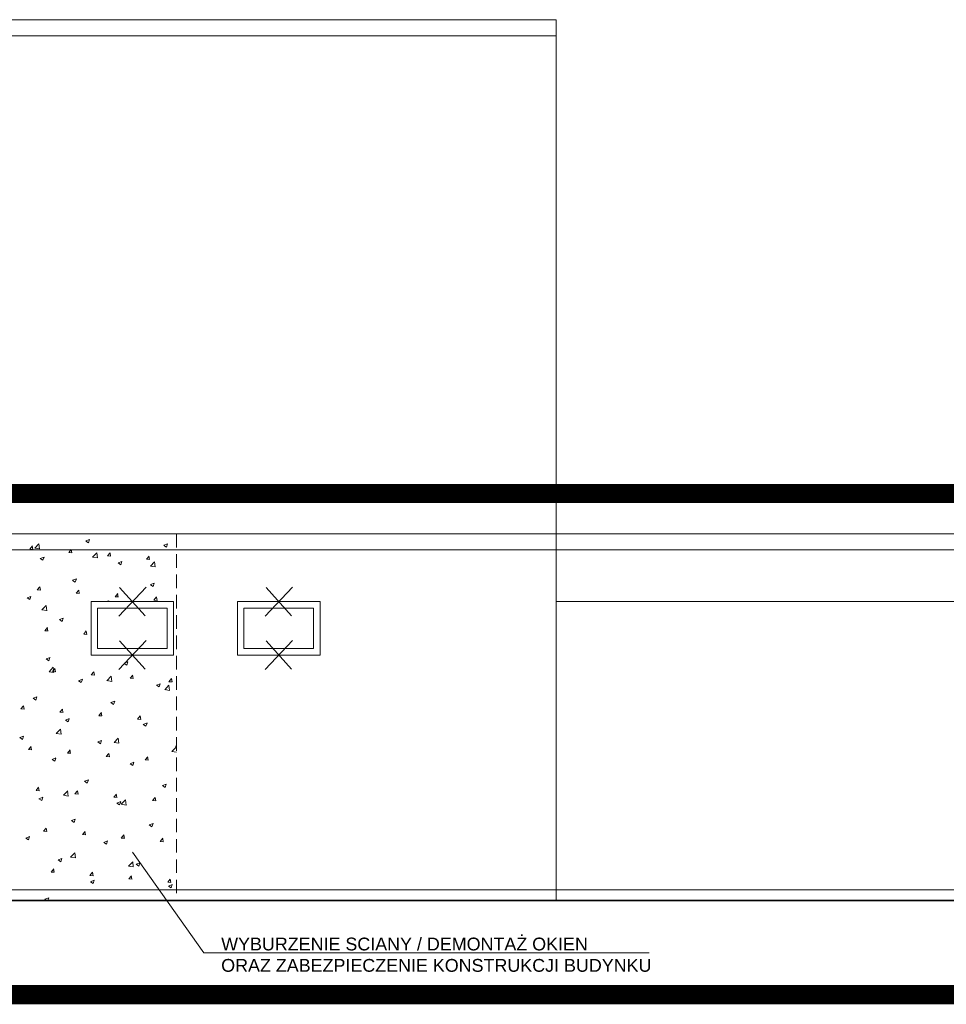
# Model space of a CAD drawing. Header units: millimetres. Extents: x 14577 to 21277, y 19393 to 25333.
# Tile 17 of 19: x 19166 to 20035, y 22814 to 23737. Entities that reach past the tile are written whole.
import ezdxf

# ---------------------------------------------------------------- set-up
doc = ezdxf.new("R2010")
doc.units = ezdxf.units.MM
for name, pattern in [('ACAD_ISO02W100', [15, 12, -3]), ('DASHED', [19.05, 12.7, -6.35]), ('DASHED2', [0.375, 0.25, -0.125])]:
    doc.linetypes.add(name, pattern=pattern)
for name, color, linetype, lineweight in [('DEMONTARZE', 86, 'Continuous', 18), ('SQ_Opisy', 7, 'Continuous', 18), ('SQ_PROJ.Ściany', 7, 'Continuous', 35), ('SQ_Wyburzenia', 94, 'Continuous', 18), ('SQ_ZAKRES_OPRACOWANIA', 7, 'ACAD_ISO02W100', 20)]:
    doc.layers.add(name, color=color, linetype=linetype, lineweight=lineweight)
doc.layers.add('SQ_ELEWACJE', color=7, linetype='Continuous', lineweight=5, true_color=0x3b3b3b)
doc.styles.add('E_opisy', font='simplex.shx', dxfattribs={"width": 0.7, "oblique": 3})

msp = doc.modelspace()

# ---------------------------------------------------------------- linework, layer by layer
at = {"layer": 'DEMONTARZE', "color": 240, "true_color": 0xed1f24}
for p, q in [((19259.22, 23178.14), (19284.88, 23205.26)), ((19260.03, 23204.76), (19284.03, 23178.33)), ((19396.49, 23178.14), (19422.15, 23205.26)), ((19397.3, 23204.76), (19421.3, 23178.33)), ((19259.22, 23128.14), (19284.88, 23155.26)), ((19260.03, 23154.76), (19284.03, 23128.33)), ((19396.49, 23128.14), (19422.15, 23155.26)), ((19397.3, 23154.76), (19421.3, 23128.33))]:
    msp.add_line(p, q, dxfattribs=at)
at = {"layer": 'SQ_ELEWACJE'}
for p, q in [((19669.34, 23736.81), (18149.34, 23736.81)), ((19669.34, 23736.81), (19669.34, 22911.62)), ((19669.34, 23721.81), (18149.34, 23721.81)), ((19669.34, 23255.01), (18149.34, 23255.01)), ((20328.71, 23255.01), (19669.34, 23255.01)), ((19669.34, 23240.01), (18149.34, 23240.01)), ((20328.71, 23240.01), (19669.34, 23240.01)), ((19669.34, 23191.62), (20269.82, 23191.62)), ((19669.34, 23191.62), (19669.34, 22911.62)), ((18149.34, 22921.62), (19669.34, 22921.62)), ((19669.34, 22921.62), (20328.71, 22921.62))]:
    msp.add_line(p, q, dxfattribs=at)
at = {"layer": 'SQ_Opisy'}
msp.add_lwpolyline([(19272.18, 22957.02), (19338.96, 22862.47)], dxfattribs=at)
at = {"layer": 'SQ_PROJ.Ściany'}
for p, q in [((18149.44, 22911.62), (19669.34, 22911.62)), ((19669.34, 22911.62), (20993.3, 22911.62))]:
    msp.add_line(p, q, dxfattribs=at)
at = {"layer": 'SQ_Wyburzenia'}
for p, q in [((19313.34, 23255.01), (18237.8, 23255.01)), ((18237.8, 23255.01), (19313.34, 23255.01)), ((19313.34, 23240.01), (18237.8, 23240.01)), ((19233.33, 23141.62), (19233.33, 23191.62)), ((19233.33, 23191.62), (19310.6, 23191.62)), ((19310.6, 23191.62), (19310.6, 23141.62)), ((19370.6, 23141.62), (19370.6, 23191.62)), ((19370.6, 23191.62), (19447.87, 23191.62)), ((19447.87, 23191.62), (19447.87, 23141.62)), ((19239.33, 23147.62), (19239.33, 23185.62)), ((19239.33, 23185.62), (19304.6, 23185.62)), ((19304.6, 23185.62), (19304.6, 23147.62)), ((19376.6, 23147.62), (19376.6, 23185.62)), ((19376.6, 23185.62), (19441.87, 23185.62)), ((19441.87, 23185.62), (19441.87, 23147.62)), ((19304.6, 23147.62), (19239.33, 23147.62)), ((19441.87, 23147.62), (19376.6, 23147.62)), ((19310.6, 23141.62), (19233.33, 23141.62)), ((19447.87, 23141.62), (19370.6, 23141.62)), ((18237.8, 22921.62), (19313.34, 22921.62)), ((18237.8, 22911.62), (19313.34, 22911.62)), ((19313.34, 22911.62), (18237.8, 22911.62))]:
    msp.add_line(p, q, dxfattribs=at)
at = {"layer": 'SQ_Wyburzenia', "linetype": 'DASHED'}
msp.add_line((19313.34, 23255.01), (19313.34, 22911.62), dxfattribs=at)
at = {"layer": 'SQ_Wyburzenia', "linetype": 'Continuous'}
for p, q in [((19180.47, 23241.75), (19184.42, 23245.88)), ((19184.96, 23241.05), (19184.4, 23245.87)), ((19228.33, 23248.42), (19230.86, 23246.71)), ((19228.35, 23248.45), (19231.9, 23249.82)), ((19230.86, 23246.71), (19231.89, 23249.78)), ((19301.35, 23244.38), (19304.91, 23245.75)), ((19303.86, 23242.64), (19304.89, 23245.71)), ((19175.86, 23240.84), (19178.31, 23243.76)), ((19175.86, 23240.84), (19178.89, 23240.57)), ((19178.77, 23240.55), (19178.19, 23243.73)), ((19180.45, 23241.79), (19184.97, 23241.09)), ((19212.3, 23237.65), (19214.74, 23240.57)), ((19212.3, 23237.65), (19215.33, 23237.38)), ((19215.21, 23237.36), (19214.62, 23240.55)), ((19234.68, 23233.34), (19238.64, 23237.47)), ((19239.17, 23232.64), (19238.61, 23237.46)), ((19248.73, 23234.47), (19251.18, 23237.38)), ((19251.65, 23234.17), (19251.06, 23237.36)), ((19301.34, 23244.35), (19303.86, 23242.64)), ((19185.65, 23232.03), (19188.17, 23230.33)), ((19185.66, 23232.07), (19189.22, 23233.43)), ((19188.17, 23230.33), (19189.2, 23233.4)), ((19234.66, 23233.38), (19239.18, 23232.68)), ((19248.73, 23234.46), (19251.77, 23234.2)), ((19258.65, 23227.96), (19261.18, 23226.26)), ((19258.67, 23228), (19262.22, 23229.36)), ((19261.18, 23226.26), (19262.21, 23229.33)), ((19285.17, 23231.28), (19287.62, 23234.2)), ((19285.17, 23231.27), (19288.21, 23231.01)), ((19288.08, 23230.99), (19287.5, 23234.17)), ((19288.9, 23224.93), (19292.86, 23229.06)), ((19293.39, 23224.23), (19292.83, 23229.06)), ((19288.88, 23224.98), (19293.4, 23224.27)), ((19215.97, 23211.58), (19218.5, 23209.87)), ((19215.98, 23211.61), (19219.54, 23212.98)), ((19218.49, 23209.87), (19219.52, 23212.94)), ((19288.99, 23207.54), (19292.55, 23208.91)), ((19291.5, 23205.81), (19292.53, 23208.87)), ((19182.91, 23202.63), (19185.36, 23205.55)), ((19182.91, 23202.63), (19185.94, 23202.36)), ((19185.82, 23202.34), (19185.24, 23205.52)), ((19219.34, 23199.44), (19221.79, 23202.36)), ((19219.34, 23199.44), (19222.38, 23199.17)), ((19222.26, 23199.15), (19221.67, 23202.34)), ((19255.78, 23196.25), (19258.23, 23199.17)), ((19258.7, 23195.96), (19258.11, 23199.15)), ((19288.97, 23207.51), (19291.5, 23205.8)), ((19173.29, 23195.19), (19175.81, 23193.49)), ((19173.3, 23195.23), (19176.86, 23196.59)), ((19175.81, 23193.49), (19176.84, 23196.56)), ((19247.49, 23191.62), (19249.86, 23192.53)), ((19249.55, 23191.62), (19249.85, 23192.49)), ((19255.78, 23196.25), (19258.82, 23195.99)), ((19292.22, 23193.07), (19294.67, 23195.98)), ((19292.22, 23193.06), (19295.25, 23192.8)), ((19295.13, 23192.78), (19294.55, 23195.96)), ((19187.18, 23183.9), (19191.7, 23183.2)), ((19187.2, 23183.86), (19191.16, 23187.98)), ((19191.69, 23183.15), (19191.13, 23187.98)), ((19203.61, 23174.74), (19206.13, 23173.04)), ((19203.62, 23174.78), (19207.18, 23176.14)), ((19206.13, 23173.04), (19207.16, 23176.11)), ((19189.96, 23164.42), (19192.4, 23167.34)), ((19189.96, 23164.42), (19192.99, 23164.15)), ((19192.87, 23164.13), (19192.28, 23167.31)), ((19226.39, 23161.23), (19228.84, 23164.15)), ((19229.31, 23160.94), (19228.72, 23164.12)), ((19226.39, 23161.23), (19229.43, 23160.96)), ((19191.25, 23137.9), (19193.77, 23136.2)), ((19191.26, 23137.94), (19194.82, 23139.3)), ((19193.77, 23136.2), (19194.8, 23139.27)), ((19264.27, 23133.87), (19267.83, 23135.24)), ((19266.78, 23132.13), (19267.81, 23135.2)), ((19193.92, 23126.01), (19198.44, 23125.3)), ((19193.94, 23125.96), (19197.89, 23130.09)), ((19197, 23126.21), (19199.45, 23129.13)), ((19197, 23126.2), (19200.04, 23125.94)), ((19198.43, 23125.26), (19197.87, 23130.09)), ((19199.92, 23125.92), (19199.33, 23129.1)), ((19233.44, 23123.02), (19235.89, 23125.94)), ((19236.36, 23122.73), (19235.77, 23125.91)), ((19264.25, 23133.83), (19266.78, 23132.13)), ((19221.57, 23117.45), (19224.1, 23115.74)), ((19221.59, 23117.49), (19225.14, 23118.85)), ((19224.1, 23115.75), (19225.13, 23118.82)), ((19233.44, 23123.02), (19236.48, 23122.75)), ((19248.13, 23117.6), (19252.65, 23116.9)), ((19248.15, 23117.56), (19252.11, 23121.68)), ((19252.64, 23116.85), (19252.08, 23121.68)), ((19269.88, 23119.83), (19272.33, 23122.75)), ((19269.88, 23119.83), (19272.91, 23119.56)), ((19272.79, 23119.54), (19272.21, 23122.72)), ((19306.32, 23116.64), (19308.76, 23119.56)), ((19306.32, 23116.64), (19309.35, 23116.38)), ((19309.23, 23116.35), (19308.64, 23119.54)), ((19294.58, 23113.38), (19297.1, 23111.68)), ((19294.59, 23113.42), (19298.15, 23114.78)), ((19297.1, 23111.68), (19298.13, 23114.75)), ((19302.35, 23109.19), (19306.87, 23108.49)), ((19302.37, 23109.15), (19306.33, 23113.27)), ((19306.86, 23108.44), (19306.3, 23113.27)), ((19178.89, 23101.06), (19181.41, 23099.36)), ((19178.9, 23101.1), (19182.46, 23102.47)), ((19181.41, 23099.36), (19182.44, 23102.43)), ((19251.91, 23097.03), (19255.47, 23098.4)), ((19254.42, 23095.29), (19255.45, 23098.36)), ((19167.62, 23091.18), (19170.07, 23094.1)), ((19167.62, 23091.18), (19170.65, 23090.91)), ((19170.53, 23090.89), (19169.94, 23094.08)), ((19204.05, 23088), (19206.5, 23090.91)), ((19206.97, 23087.7), (19206.38, 23090.89)), ((19251.89, 23097), (19254.42, 23095.29)), ((19204.05, 23087.99), (19207.09, 23087.73)), ((19209.21, 23080.61), (19211.74, 23078.91)), ((19209.23, 23080.65), (19212.78, 23082.01)), ((19211.74, 23078.91), (19212.77, 23081.98)), ((19240.49, 23084.81), (19242.94, 23087.73)), ((19240.49, 23084.8), (19243.53, 23084.54)), ((19243.41, 23084.52), (19242.82, 23087.7)), ((19276.93, 23081.62), (19279.38, 23084.54)), ((19276.93, 23081.62), (19279.96, 23081.35)), ((19279.84, 23081.33), (19279.25, 23084.51)), ((19200.67, 23068.07), (19204.63, 23072.19)), ((19205.16, 23067.37), (19204.6, 23072.19)), ((19282.22, 23076.54), (19284.74, 23074.84)), ((19282.23, 23076.58), (19285.79, 23077.94)), ((19284.74, 23074.84), (19285.77, 23077.91)), ((19166.53, 23064.23), (19169.05, 23062.52)), ((19166.54, 23064.26), (19170.1, 23065.63)), ((19169.05, 23062.52), (19170.08, 23065.59)), ((19200.65, 23068.11), (19205.17, 23067.41)), ((19239.55, 23060.19), (19243.11, 23061.56)), ((19242.06, 23058.45), (19243.09, 23061.52)), ((19254.89, 23059.66), (19258.84, 23063.79)), ((19259.38, 23058.96), (19258.82, 23063.78)), ((19174.66, 23052.97), (19177.11, 23055.89)), ((19174.66, 23052.97), (19177.7, 23052.7)), ((19177.58, 23052.68), (19176.99, 23055.87)), ((19211.1, 23049.78), (19213.55, 23052.7)), ((19214.02, 23049.49), (19213.43, 23052.68)), ((19239.53, 23060.16), (19242.06, 23058.45)), ((19254.87, 23059.7), (19259.39, 23059)), ((19309.08, 23051.29), (19313.34, 23050.63)), ((19309.1, 23051.25), (19313.06, 23055.38)), ((19312.54, 23056.09), (19313.34, 23055.55)), ((19312.56, 23056.13), (19313.34, 23056.43)), ((19313.34, 23052.76), (19313.03, 23055.37)), ((19196.85, 23043.77), (19199.38, 23042.07)), ((19196.87, 23043.81), (19200.42, 23045.18)), ((19199.38, 23042.07), (19200.41, 23045.14)), ((19211.1, 23049.78), (19214.14, 23049.52)), ((19247.54, 23046.6), (19249.99, 23049.51)), ((19247.54, 23046.59), (19250.58, 23046.33)), ((19250.45, 23046.31), (19249.87, 23049.49)), ((19283.98, 23043.41), (19286.42, 23046.33)), ((19283.98, 23043.41), (19287.01, 23043.14)), ((19286.89, 23043.12), (19286.3, 23046.3)), ((19269.86, 23039.71), (19272.38, 23038)), ((19269.87, 23039.74), (19273.43, 23041.11)), ((19272.38, 23038), (19273.41, 23041.07)), ((19227.19, 23023.36), (19230.75, 23024.72)), ((19229.7, 23021.62), (19230.73, 23024.69)), ((19181.71, 23014.76), (19184.16, 23017.68)), ((19181.71, 23014.76), (19184.75, 23014.49)), ((19184.63, 23014.47), (19184.04, 23017.65)), ((19207.41, 23010.18), (19211.36, 23014.3)), ((19211.9, 23009.47), (19211.34, 23014.3)), ((19218.15, 23011.57), (19220.6, 23014.49)), ((19221.07, 23011.28), (19220.48, 23014.47)), ((19227.17, 23023.32), (19229.7, 23021.62)), ((19300.18, 23019.25), (19302.71, 23017.55)), ((19300.19, 23019.29), (19303.75, 23020.65)), ((19302.71, 23017.55), (19303.74, 23020.62)), ((19184.49, 23006.94), (19187.02, 23005.23)), ((19184.51, 23006.97), (19188.06, 23008.34)), ((19187.02, 23005.23), (19188.05, 23008.3)), ((19207.39, 23010.22), (19211.91, 23009.52)), ((19218.15, 23011.57), (19221.19, 23011.3)), ((19254.59, 23008.38), (19257.04, 23011.3)), ((19254.59, 23008.38), (19257.62, 23008.12)), ((19257.5, 23008.09), (19256.91, 23011.28)), ((19261.62, 23001.77), (19265.58, 23005.89)), ((19266.11, 23001.06), (19265.55, 23005.89)), ((19291.02, 23005.2), (19293.47, 23008.12)), ((19291.02, 23005.19), (19294.06, 23004.93)), ((19293.94, 23004.91), (19293.35, 23008.09)), ((19257.5, 23002.87), (19260.02, 23001.16)), ((19257.51, 23002.9), (19261.07, 23004.27)), ((19260.02, 23001.16), (19261.05, 23004.23)), ((19261.6, 23001.81), (19266.12, 23001.11)), ((19214.83, 22986.52), (19218.39, 22987.88)), ((19217.34, 22984.78), (19218.37, 22987.85)), ((19188.76, 22976.55), (19191.21, 22979.47)), ((19191.68, 22976.26), (19191.09, 22979.44)), ((19214.81, 22986.48), (19217.34, 22984.78)), ((19287.82, 22982.42), (19290.35, 22980.71)), ((19287.83, 22982.45), (19291.39, 22983.82)), ((19290.34, 22980.71), (19291.37, 22983.78)), ((19172.13, 22970.1), (19174.66, 22968.39)), ((19172.15, 22970.13), (19175.7, 22971.5)), ((19174.66, 22968.4), (19175.69, 22971.46)), ((19188.76, 22976.55), (19191.8, 22976.28)), ((19225.2, 22973.36), (19227.65, 22976.28)), ((19225.2, 22973.36), (19228.24, 22973.09)), ((19228.11, 22973.07), (19227.53, 22976.25)), ((19261.64, 22970.17), (19264.09, 22973.09)), ((19261.64, 22970.17), (19264.67, 22969.91)), ((19264.55, 22969.88), (19263.96, 22973.07)), ((19298.07, 22966.99), (19300.52, 22969.9)), ((19300.99, 22966.69), (19300.4, 22969.88)), ((19245.14, 22966.03), (19247.66, 22964.33)), ((19245.15, 22966.07), (19248.71, 22967.43)), ((19247.66, 22964.33), (19248.69, 22967.4)), ((19298.07, 22966.98), (19301.11, 22966.72)), ((19202.47, 22949.68), (19206.02, 22951.05)), ((19204.98, 22947.94), (19206.01, 22951.01)), ((19214.12, 22952.32), (19218.64, 22951.62)), ((19214.14, 22952.28), (19218.1, 22956.41)), ((19218.63, 22951.58), (19218.07, 22956.4)), ((19195.81, 22938.34), (19198.26, 22941.26)), ((19198.73, 22938.05), (19198.14, 22941.23)), ((19202.45, 22949.65), (19204.98, 22947.94)), ((19268.34, 22943.92), (19272.86, 22943.22)), ((19268.36, 22943.87), (19272.31, 22948)), ((19272.85, 22943.17), (19272.29, 22948)), ((19275.46, 22945.58), (19277.98, 22943.87)), ((19275.47, 22945.61), (19279.03, 22946.98)), ((19277.98, 22943.87), (19279.01, 22946.94)), ((19195.81, 22938.34), (19198.85, 22938.07)), ((19232.25, 22935.15), (19234.7, 22938.07)), ((19232.25, 22935.15), (19235.28, 22934.88)), ((19235.16, 22934.86), (19234.58, 22938.04)), ((19268.68, 22931.96), (19271.13, 22934.88)), ((19268.68, 22931.96), (19271.72, 22931.69)), ((19271.6, 22931.67), (19271.01, 22934.86)), ((19305.12, 22928.77), (19307.57, 22931.69)), ((19308.04, 22928.48), (19307.45, 22931.67)), ((19232.77, 22929.19), (19235.3, 22927.49)), ((19232.79, 22929.23), (19236.35, 22930.59)), ((19235.3, 22927.49), (19236.33, 22930.56)), ((19305.12, 22928.77), (19308.16, 22928.51)), ((19305.78, 22925.12), (19308.31, 22923.42)), ((19305.8, 22925.16), (19309.35, 22926.53)), ((19308.31, 22923.42), (19309.34, 22926.49)), ((19190.11, 22912.84), (19193.66, 22914.21)), ((19192.79, 22911.62), (19193.65, 22914.17)), ((19190.09, 22912.81), (19191.86, 22911.62))]:
    msp.add_line(p, q, dxfattribs=at)

# ---------------------------------------------------------------- texts
at = {"layer": 'SQ_Opisy', "insert": (19355.26, 22876.87), "char_height": 12, "width": 638.4589, "attachment_point": 1, "style": 'E_opisy', "bg_fill": 2}
msp.add_mtext('\\pxql;{\\fArial|b0|i0|c238|p34;\\Q0;\\W1;WYBURZENIE SCIANY / DEMONTAŻ OKIEN \\PORAZ ZABEZPIECZENIE KONSTRUKCJI BUDYNKU }', dxfattribs=at)

# ---------------------------------------------------------------- next in the draw order: linework, layer by layer
at = {"layer": 'SQ_Opisy'}
msp.add_line((19338.96, 22862.47), (19353.26, 22862.47), dxfattribs=at)
msp.add_lwpolyline([(19353.26, 22862.47), (19756.42, 22862.47)], dxfattribs=at)
at = {"layer": 'SQ_ZAKRES_OPRACOWANIA', "color": 251, "linetype": 'DASHED2', "ltscale": 100, "true_color": 0x636466, "const_width": 18}
msp.add_lwpolyline([(15284.68, 23292.89), (20457.55, 23292.89), (20457.55, 22823.4), (15284.68, 22823.4)], close=True, dxfattribs=at)

doc.saveas('drawing.dxf')
